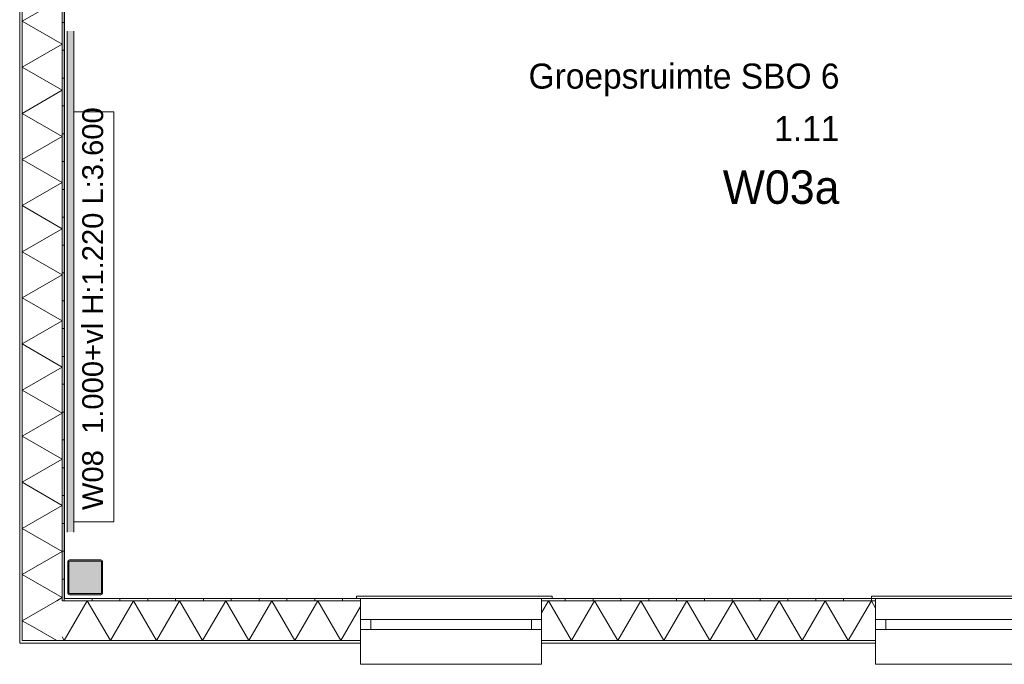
# Model space of a CAD drawing. Header units: millimetres. Extents: x -850 to 154668, y -25041 to 71030.
# Tile 1 of 211: x -320 to 6755, y 16588 to 21220. Entities that reach past the tile are written whole.
import ezdxf
from ezdxf.enums import TextEntityAlignment as Align

# ---------------------------------------------------------------- set-up
doc = ezdxf.new("R2010")
doc.units = ezdxf.units.MM
doc.header["$MEASUREMENT"] = 0
for name, color, linetype in [('42 Binnenwandafw', 7, 'Continuous'), ('42 Binnenwandafw Doorsnede-arcering', 7, 'Continuous'), ('Info Wandafwerking aanduiding', 7, 'Continuous'), ('New_21 Buitenwanden', 7, 'Continuous'), ('New_21 Buitenwanden Doorsnede-arcering', 7, 'Continuous'), ('New_21 Buitenwanden Laagscheidingslijnen', 7, 'Continuous'), ('New_21 Buitenwanden Ramen', 7, 'Continuous'), ('New_23 Vloeren', 7, 'Continuous'), ('New_Z Ruimtefuncties', 7, 'Continuous'), ('New_Z Ruimtefuncties Zone omranding', 7, 'Continuous'), ('New_Z Ruimtefuncties Zone tekst', 7, 'Continuous'), ('S-COLS-____-OTLN.RVT S', 7, 'Continuous'), ('S-COLS-____-OTLN.RVT S 2D arcering', 7, 'Continuous')]:
    doc.layers.add(name, color=color, linetype=linetype)
doc.styles.add('GENERATED_STYLE_1', font='txt')
doc.styles.add('GENERATED_STYLE_2', font='txt')
pattern_1 = [(1e-14, (0, 0), (0, 200), [])]
pattern_2 = [(90, (0, 0), (-200, 0), [])]

# ---------------------------------------------------------------- blocks, each defined once
blk = doc.blocks.new('Slab_3_2', base_point=(0, 51154.6))
at = {"layer": 'New_23 Vloeren', "color": 1, "linetype": 'Continuous', "lineweight": 0, "flags": 128}
blk.add_lwpolyline([(25650, 26210), (25650, 23015), (25600, 23015), (25600, 17060), (2, 17060), (-0.3, 51154.6)], dxfattribs=at)
blk = doc.blocks.new('*X828')
at = {"layer": 'New_21 Buitenwanden Doorsnede-arcering', "linetype": 'Continuous', "lineweight": 0, "true_color": 0xe9ebeb}
for points in [[(-302.2, 23850), (-302.1, 23850), (-302.1, 24000), (-302.2, 24000)], [(-302.2, 23550), (-302.1, 23550), (-302.1, 23700), (-302.2, 23700)], [(-302.2, 23250), (-302.1, 23250), (-302.1, 23400), (-302.2, 23400)], [(-302.2, 22950), (-302.1, 22950), (-302.1, 23100), (-302.2, 23100)], [(-302.2, 22650), (-302.1, 22650), (-302.1, 22800), (-302.2, 22800)], [(-302.2, 22350), (-302.1, 22350), (-302.1, 22500), (-302.2, 22500)], [(-302.2, 22050), (-302.1, 22050), (-302.1, 22200), (-302.2, 22200)], [(-302.2, 21750), (-302.1, 21750), (-302.1, 21900), (-302.2, 21900)], [(-302.2, 21450), (-302.1, 21450), (-302.1, 21600), (-302.2, 21600)], [(-302.2, 21150), (-302.1, 21150), (-302.1, 21300), (-302.2, 21300)], [(-302.2, 20850), (-302.1, 20850), (-302.1, 21000), (-302.2, 21000)], [(-302.2, 20550), (-302.1, 20550), (-302.1, 20700), (-302.2, 20700)], [(-302.2, 20250), (-302.1, 20250), (-302.1, 20400), (-302.2, 20400)], [(-302.2, 19950), (-302.1, 19950), (-302.1, 20100), (-302.2, 20100)], [(-302.2, 19650), (-302.1, 19650), (-302.1, 19800), (-302.2, 19800)], [(-302.2, 19350), (-302.1, 19350), (-302.1, 19500), (-302.2, 19500)], [(-302.2, 19050), (-302.1, 19050), (-302.1, 19200), (-302.2, 19200)], [(-302.2, 18750), (-302.1, 18750), (-302.1, 18900), (-302.2, 18900)], [(-302.2, 18450), (-302.1, 18450), (-302.1, 18600), (-302.2, 18600)], [(-302.2, 18150), (-302.1, 18150), (-302.1, 18300), (-302.2, 18300)], [(-302.2, 17850), (-302.1, 17850), (-302.1, 18000), (-302.2, 18000)], [(-302.2, 17550), (-302.1, 17550), (-302.1, 17700), (-302.2, 17700)], [(-302.2, 17250), (-302.1, 17250), (-302.1, 17400), (-302.2, 17400)], [(-302.2, 16950), (-302.1, 16950), (-302.1, 17100), (-302.2, 17100)], [(-302.2, 16757.9), (-302.1, 16757.9), (-302.1, 16800), (-302.2, 16800)]]:
    blk.add_hatch(color=254, dxfattribs=at).paths.add_polyline_path(points)
blk = doc.blocks.new('*X829')
at = {"layer": 'New_21 Buitenwanden Doorsnede-arcering', "linetype": 'Continuous', "lineweight": 0, "true_color": 0xe9ebeb}
blk.add_hatch(color=254, dxfattribs=at).paths.add_polyline_path([(-302.1, 16757.9), (-302.2, 16757.9), (-302.2, 16757.8)])
blk = doc.blocks.new('*X836')
at = {"layer": 'New_21 Buitenwanden Doorsnede-arcering', "linetype": 'Continuous', "lineweight": 0, "true_color": 0xe9ebeb}
for points in [[(-15.1, 23850), (-15, 23850), (-15, 24000), (-15.1, 24000)], [(-15.1, 23550), (-15, 23550), (-15, 23700), (-15.1, 23700)], [(-15.1, 23250), (-15, 23250), (-15, 23400), (-15.1, 23400)], [(-15.1, 22950), (-15, 22950), (-15, 23100), (-15.1, 23100)], [(-15.1, 22650), (-15, 22650), (-15, 22800), (-15.1, 22800)], [(-15.1, 22350), (-15, 22350), (-15, 22500), (-15.1, 22500)], [(-15.1, 22050), (-15, 22050), (-15, 22200), (-15.1, 22200)], [(-15.1, 21750), (-15, 21750), (-15, 21900), (-15.1, 21900)], [(-15.1, 21450), (-15, 21450), (-15, 21600), (-15.1, 21600)], [(-15.1, 21150), (-15, 21150), (-15, 21300), (-15.1, 21300)], [(-15.1, 20850), (-15, 20850), (-15, 21000), (-15.1, 21000)], [(-15.1, 20550), (-15, 20550), (-15, 20700), (-15.1, 20700)], [(-15.1, 20250), (-15, 20250), (-15, 20400), (-15.1, 20400)], [(-15.1, 19950), (-15, 19950), (-15, 20100), (-15.1, 20100)], [(-15.1, 19650), (-15, 19650), (-15, 19800), (-15.1, 19800)], [(-15.1, 19350), (-15, 19350), (-15, 19500), (-15.1, 19500)], [(-15.1, 19050), (-15, 19050), (-15, 19200), (-15.1, 19200)], [(-15.1, 18750), (-15, 18750), (-15, 18900), (-15.1, 18900)], [(-15.1, 18450), (-15, 18450), (-15, 18600), (-15.1, 18600)], [(-15.1, 18150), (-15, 18150), (-15, 18300), (-15.1, 18300)], [(-15.1, 17850), (-15, 17850), (-15, 18000), (-15.1, 18000)], [(-15.1, 17550), (-15, 17550), (-15, 17700), (-15.1, 17700)], [(-15.1, 17250), (-15, 17250), (-15, 17400), (-15.1, 17400)], [(-15.1, 17045), (-15, 17045), (-15, 17100), (-15.1, 17100)]]:
    blk.add_hatch(color=254, dxfattribs=at).paths.add_polyline_path(points)
blk = doc.blocks.new('*X837')
at = {"layer": 'New_21 Buitenwanden Doorsnede-arcering', "linetype": 'Continuous', "lineweight": 0, "true_color": 0xe9ebeb}
blk.add_hatch(color=254, dxfattribs=at).paths.add_polyline_path([(-15.1, 17045), (-15.1, 17044.9), (-15, 17045)])
blk = doc.blocks.new('*X844')
at = {"layer": 'New_21 Buitenwanden Doorsnede-arcering', "color": 254, "linetype": 'Continuous', "lineweight": 0, "true_color": 0xe9ebeb}
for p, q in [((-302.1, 23860.7), (-52, 24005.1)), ((-302.1, 23860.7), (-15.1, 23695)), ((-302.1, 23529.3), (-15.1, 23695)), ((-302.1, 23529.3), (-15.1, 23363.6)), ((-302.1, 23197.9), (-15.1, 23363.6)), ((-302.1, 23197.9), (-15.1, 23032.2)), ((-302.1, 22866.5), (-15.1, 23032.2)), ((-302.1, 22866.5), (-15.1, 22700.8)), ((-302.1, 22535.1), (-15.1, 22700.8)), ((-302.1, 22535.1), (-15.1, 22369.4)), ((-302.1, 22203.7), (-15.1, 22369.4)), ((-302.1, 22203.7), (-15.1, 22038)), ((-302.1, 21872.3), (-15.1, 22038)), ((-302.1, 21872.3), (-15.1, 21706.6)), ((-302.1, 21540.9), (-15.1, 21706.6)), ((-302.1, 21540.9), (-15.1, 21375.2)), ((-302.1, 21209.5), (-15.1, 21375.2)), ((-302.1, 21209.5), (-15.1, 21043.8)), ((-302.1, 20878.1), (-15.1, 21043.8)), ((-302.1, 20878.1), (-15.1, 20712.4)), ((-302.1, 20546.7), (-15.1, 20712.4)), ((-302.1, 20546.7), (-15.1, 20381)), ((-302.1, 20215.3), (-15.1, 20381)), ((-302.1, 20215.3), (-15.1, 20049.6)), ((-302.1, 19883.9), (-15.1, 20049.6)), ((-302.1, 19883.9), (-15.1, 19718.2)), ((-302.1, 19552.5), (-15.1, 19718.2)), ((-302.1, 19552.5), (-15.1, 19386.8)), ((-302.1, 19221.1), (-15.1, 19386.8)), ((-302.1, 19221.1), (-15.1, 19055.4)), ((-302.1, 18889.7), (-15.1, 19055.4)), ((-302.1, 18889.7), (-15.1, 18724)), ((-302.1, 18558.3), (-15.1, 18724)), ((-302.1, 18558.3), (-15.1, 18392.6)), ((-302.1, 18226.9), (-15.1, 18392.6)), ((-302.1, 18226.9), (-15.1, 18061.2)), ((-302.1, 17895.5), (-15.1, 18061.2)), ((-302.1, 17895.5), (-15.1, 17729.8)), ((-302.1, 17564.1), (-15.1, 17729.8)), ((-302.1, 17564.1), (-15.1, 17398.5)), ((-302.1, 17232.8), (-15.1, 17398.5)), ((-302.1, 17232.8), (-15.1, 17067.1)), ((-53.5, 17044.9), (-15.1, 17067.1))]:
    blk.add_line(p, q, dxfattribs=at)
blk = doc.blocks.new('*X845')
at = {"layer": 'New_21 Buitenwanden Doorsnede-arcering', "color": 254, "linetype": 'Continuous', "lineweight": 0, "true_color": 0xe9ebeb}
for q in [(-53.5, 17044.9), (-211.2, 16848.8)]:
    blk.add_line((-302.1, 16901.4), q, dxfattribs=at)
blk = doc.blocks.new('*X848')
at = {"layer": 'New_21 Buitenwanden Doorsnede-arcering', "linetype": 'Continuous', "lineweight": 0, "true_color": 0xe9ebeb}
blk.add_hatch(color=254, dxfattribs=at).paths.add_polyline_path([(-302.1, 16757.9), (-302.2, 16757.8), (-302.1, 16757.8)])
blk = doc.blocks.new('*X849')
at = {"layer": 'New_21 Buitenwanden Doorsnede-arcering', "linetype": 'Continuous', "lineweight": 0, "true_color": 0xe9ebeb}
blk.add_hatch(color=254, dxfattribs=at).paths.add_polyline_path([(-15, 17045), (-15.1, 17044.9), (-15, 17044.9)])
blk = doc.blocks.new('*X850')
at = {"layer": 'New_21 Buitenwanden Doorsnede-arcering', "color": 254, "linetype": 'Continuous', "lineweight": 0, "true_color": 0xe9ebeb}
blk.add_line((-211.2, 16848.8), (-53.6, 16757.9), dxfattribs=at)
blk = doc.blocks.new('Wall_149_2', base_point=(0, 17060))
at = {"layer": 'New_21 Buitenwanden Doorsnede-arcering', "linetype": 'Continuous', "lineweight": 0, "true_color": 0xe9ebeb}
h = blk.add_hatch(dxfattribs=at)
h.set_pattern_fill('930_Lijnen_vert_200_0002', color=254, style=0, pattern_type=2)
h.set_pattern_definition(pattern_1)
h.paths.add_polyline_path([(0, 24005.1), (-15, 24005.1), (-15, 17060), (0, 17060)])
h = blk.add_hatch(dxfattribs=at)
h.set_pattern_fill('930_Lijnen_vert_200_0002', color=254, style=0, pattern_type=2)
h.set_pattern_definition(pattern_1)
h.paths.add_polyline_path([(-15, 17060), (-15, 17045), (0, 17060)])
h = blk.add_hatch(dxfattribs=at)
h.set_pattern_fill('930_Lijnen_vert_200_0002', color=254, style=0, pattern_type=2)
h.set_pattern_definition(pattern_1)
h.paths.add_polyline_path([(0, 17060), (-15, 17045), (0, 17045)])
at = {"layer": 'New_21 Buitenwanden', "color": 8, "linetype": 'Continuous', "lineweight": 0, "true_color": 0x778488, "flags": 128}
for points in [[(-320.2, 24005.1), (-320.2, 16739.8)], [(0, 17060), (0, 24005.1)], [(-320.2, 16739.8), (-302.2, 16739.8)]]:
    blk.add_lwpolyline(points, dxfattribs=at)
at = {"layer": 'New_21 Buitenwanden Laagscheidingslijnen', "color": 8, "linetype": 'Continuous', "lineweight": 0, "true_color": 0x778488}
for p, q in [((-302.2, 24005.1), (-302.2, 16757.9)), ((-302.1, 24005.1), (-302.1, 17044.9)), ((-15.1, 17044.9), (-15.1, 24005.1)), ((-15, 17045), (-15, 24005.1)), ((-302.1, 17044.9), (-302.1, 16757.9)), ((-15.1, 17044.9), (-15, 17044.9)), ((-15, 17045), (0, 17045)), ((-302.2, 16757.9), (-302.2, 16757.8)), ((-302.2, 16757.8), (-302.1, 16757.8)), ((-302.1, 16757.9), (-15.1, 16757.9))]:
    blk.add_line(p, q, dxfattribs=at)
at = {"layer": 'New_21 Buitenwanden', "color": 8, "lineweight": 0, "true_color": 0x778488}
for name in ['*X828', '*X844', '*X836', '*X845', '*X837', '*X849', '*X850', '*X829', '*X848']:
    blk.add_blockref(name, (0, 0), dxfattribs=at)
blk = doc.blocks.new('*X925')
at = {"layer": 'New_21 Buitenwanden Doorsnede-arcering', "linetype": 'Continuous', "lineweight": 0, "true_color": 0xe9ebeb}
for points in [[(-149.2, 16757.9), (-299.2, 16757.9), (-299.2, 16757.8), (-149.2, 16757.8)], [(150.8, 16757.9), (0.8, 16757.9), (0.8, 16757.8), (150.8, 16757.8)], [(450.8, 16757.9), (300.8, 16757.9), (300.8, 16757.8), (450.8, 16757.8)], [(750.8, 16757.9), (600.8, 16757.9), (600.8, 16757.8), (750.8, 16757.8)], [(1050.8, 16757.9), (900.8, 16757.9), (900.8, 16757.8), (1050.8, 16757.8)], [(1350.8, 16757.9), (1200.8, 16757.9), (1200.8, 16757.8), (1350.8, 16757.8)], [(1650.8, 16757.9), (1500.8, 16757.9), (1500.8, 16757.8), (1650.8, 16757.8)], [(1950.8, 16757.9), (1800.8, 16757.9), (1800.8, 16757.8), (1950.8, 16757.8)], [(2129.8, 16757.9), (2100.8, 16757.9), (2100.8, 16757.8), (2129.8, 16757.8)]]:
    blk.add_hatch(color=254, dxfattribs=at).paths.add_polyline_path(points)
blk = doc.blocks.new('*X926')
at = {"layer": 'New_21 Buitenwanden Doorsnede-arcering', "linetype": 'Continuous', "lineweight": 0, "true_color": 0xe9ebeb}
for points in [[(3429.8, 16757.9), (3429.8, 16757.8), (3450.8, 16757.8), (3450.8, 16757.9)], [(3750.8, 16757.9), (3600.8, 16757.9), (3600.8, 16757.8), (3750.8, 16757.8)], [(4050.8, 16757.9), (3900.8, 16757.9), (3900.8, 16757.8), (4050.8, 16757.8)], [(4350.8, 16757.9), (4200.8, 16757.9), (4200.8, 16757.8), (4350.8, 16757.8)], [(4650.8, 16757.9), (4500.8, 16757.9), (4500.8, 16757.8), (4650.8, 16757.8)], [(4950.8, 16757.9), (4800.8, 16757.9), (4800.8, 16757.8), (4950.8, 16757.8)], [(5250.8, 16757.9), (5100.8, 16757.9), (5100.8, 16757.8), (5250.8, 16757.8)], [(5550.8, 16757.9), (5400.8, 16757.9), (5400.8, 16757.8), (5550.8, 16757.8)], [(5700.8, 16757.9), (5700.8, 16757.8), (5829.8, 16757.8), (5829.8, 16757.9)]]:
    blk.add_hatch(color=254, dxfattribs=at).paths.add_polyline_path(points)
blk = doc.blocks.new('*X933')
at = {"layer": 'New_21 Buitenwanden Doorsnede-arcering', "linetype": 'Continuous', "lineweight": 0, "true_color": 0xe9ebeb}
for points in [[(0.8, 17044.9), (150.8, 17044.9), (150.8, 17045), (0.8, 17045)], [(300.8, 17044.9), (450.8, 17044.9), (450.8, 17045), (300.8, 17045)], [(600.8, 17044.9), (750.8, 17044.9), (750.8, 17045), (600.8, 17045)], [(900.8, 17044.9), (1050.8, 17044.9), (1050.8, 17045), (900.8, 17045)], [(1200.8, 17044.9), (1350.8, 17044.9), (1350.8, 17045), (1200.8, 17045)], [(1500.8, 17044.9), (1650.8, 17044.9), (1650.8, 17045), (1500.8, 17045)], [(1800.8, 17044.9), (1950.8, 17044.9), (1950.8, 17045), (1800.8, 17045)], [(2100.8, 17045), (2100.8, 17044.9), (2129.8, 17044.9), (2129.8, 17045)]]:
    blk.add_hatch(color=254, dxfattribs=at).paths.add_polyline_path(points)
blk = doc.blocks.new('*X934')
at = {"layer": 'New_21 Buitenwanden Doorsnede-arcering', "linetype": 'Continuous', "lineweight": 0, "true_color": 0xe9ebeb}
for points in [[(3450.8, 17045), (3429.8, 17045), (3429.8, 17044.9), (3450.8, 17044.9)], [(3600.8, 17044.9), (3750.8, 17044.9), (3750.8, 17045), (3600.8, 17045)], [(3900.8, 17044.9), (4050.8, 17044.9), (4050.8, 17045), (3900.8, 17045)], [(4200.8, 17044.9), (4350.8, 17044.9), (4350.8, 17045), (4200.8, 17045)], [(4500.8, 17044.9), (4650.8, 17044.9), (4650.8, 17045), (4500.8, 17045)], [(4800.8, 17044.9), (4950.8, 17044.9), (4950.8, 17045), (4800.8, 17045)], [(5100.8, 17044.9), (5250.8, 17044.9), (5250.8, 17045), (5100.8, 17045)], [(5400.8, 17044.9), (5550.8, 17044.9), (5550.8, 17045), (5400.8, 17045)], [(5700.8, 17045), (5700.8, 17044.9), (5829.8, 17044.9), (5829.8, 17045)]]:
    blk.add_hatch(color=254, dxfattribs=at).paths.add_polyline_path(points)
blk = doc.blocks.new('*X941')
at = {"layer": 'New_21 Buitenwanden Doorsnede-arcering', "color": 254, "linetype": 'Continuous', "lineweight": 0, "true_color": 0xe9ebeb}
for p, q in [((0, 16757.9), (165.7, 17044.9)), ((331.4, 16757.9), (165.7, 17044.9)), ((331.4, 16757.9), (497.1, 17044.9)), ((662.8, 16757.9), (497.1, 17044.9)), ((662.8, 16757.9), (828.5, 17044.9)), ((994.2, 16757.9), (828.5, 17044.9)), ((994.2, 16757.9), (1159.9, 17044.9)), ((1325.6, 16757.9), (1159.9, 17044.9)), ((1325.6, 16757.9), (1491.3, 17044.9)), ((1657, 16757.9), (1491.3, 17044.9)), ((1657, 16757.9), (1822.7, 17044.9)), ((1988.4, 16757.9), (1822.7, 17044.9)), ((1988.4, 16757.9), (2129.8, 17002.9)), ((0, 16757.9), (-15.1, 16784.1))]:
    blk.add_line(p, q, dxfattribs=at)
blk = doc.blocks.new('*X942')
at = {"layer": 'New_21 Buitenwanden Doorsnede-arcering', "color": 254, "linetype": 'Continuous', "lineweight": 0, "true_color": 0xe9ebeb}
for p, q in [((3429.8, 16958.5), (3479.7, 17044.9)), ((3645.4, 16757.9), (3479.7, 17044.9)), ((3645.4, 16757.9), (3811.1, 17044.9)), ((3976.8, 16757.9), (3811.1, 17044.9)), ((3976.8, 16757.9), (4142.5, 17044.9)), ((4308.2, 16757.9), (4142.5, 17044.9)), ((4308.2, 16757.9), (4473.9, 17044.9)), ((4639.6, 16757.9), (4473.9, 17044.9)), ((4639.6, 16757.9), (4805.3, 17044.9)), ((4971, 16757.9), (4805.3, 17044.9)), ((4971, 16757.9), (5136.7, 17044.9)), ((5302.4, 16757.9), (5136.7, 17044.9)), ((5302.4, 16757.9), (5468.1, 17044.9)), ((5633.8, 16757.9), (5468.1, 17044.9)), ((5633.8, 16757.9), (5799.5, 17044.9)), ((5829.8, 16992.4), (5799.5, 17044.9))]:
    blk.add_line(p, q, dxfattribs=at)
blk = doc.blocks.new('R1 22_7')
at = {"layer": 'New_21 Buitenwanden Ramen', "color": 1, "linetype": 'Continuous', "lineweight": 0}
for p, q in [((-725, 150.2), (-725, 168.2)), ((-725, 168.2), (680, 168.2)), ((-650, 150.2), (-680, 150.2)), ((-650, 150.2), (-680, 150.2)), ((-650, 135.2), (-650, 150.2)), ((-650, 135.2), (-650, 150.2)), ((650, 135.2), (650, 150.2)), ((650, 135.2), (650, 150.2)), ((650, 150.2), (680, 150.2)), ((650, 150.2), (680, 150.2)), ((680, 168.2), (680, 150.2)), ((-650, 0), (-650, 135.1)), ((-650, 0), (-650, 135.1)), ((650, 0), (650, 135.1)), ((650, 0), (650, 135.1)), ((-650, 0), (-577, 0)), ((-650, -72), (-650, 0)), ((-650, -72), (-650, 0)), ((-577, 0), (-577, -72)), ((-577, 0), (577, 0)), ((577, -72), (577, 0)), ((577, 0), (650, 0)), ((650, -72), (650, 0)), ((650, -72), (650, 0)), ((-577, -72), (-650, -72)), ((-650, -152), (-650, -72)), ((577, -72), (-577, -72)), ((650, -72), (577, -72)), ((650, -152), (650, -72)), ((-650, -170), (-650, -320)), ((650, -320), (650, -170)), ((-650, -320), (650, -320))]:
    blk.add_line(p, q, dxfattribs=at)
at = {"layer": 'New_21 Buitenwanden Ramen', "color": 9, "linetype": 'Continuous', "lineweight": 0}
for p, q in [((-650, 150.2), (650, 150.2)), ((-650, 135.1), (-650, 135.2)), ((-650, 135.1), (-650, 135.2)), ((650, 135.1), (650, 135.2)), ((650, 135.1), (650, 135.2)), ((-650, -170), (-650, -152)), ((650, -170), (650, -152))]:
    blk.add_line(p, q, dxfattribs=at)
blk = doc.blocks.new('R1 22_8')
at = {"layer": 'New_21 Buitenwanden Ramen', "color": 1, "linetype": 'Continuous', "lineweight": 0}
for p, q in [((-725, 150.2), (-725, 168.2)), ((-725, 168.2), (680, 168.2)), ((-650, 150.2), (-680, 150.2)), ((-650, 150.2), (-680, 150.2)), ((-650, 135.2), (-650, 150.2)), ((-650, 135.2), (-650, 150.2)), ((650, 135.2), (650, 150.2)), ((650, 135.2), (650, 150.2)), ((650, 150.2), (680, 150.2)), ((650, 150.2), (680, 150.2)), ((680, 168.2), (680, 150.2)), ((-650, 0), (-650, 135.1)), ((-650, 0), (-650, 135.1)), ((650, 0), (650, 135.1)), ((650, 0), (650, 135.1)), ((-650, 0), (-577, 0)), ((-650, -72), (-650, 0)), ((-650, -72), (-650, 0)), ((-577, 0), (-577, -72)), ((-577, 0), (577, 0)), ((577, -72), (577, 0)), ((577, 0), (650, 0)), ((650, -72), (650, 0)), ((650, -72), (650, 0)), ((-577, -72), (-650, -72)), ((-650, -152), (-650, -72)), ((577, -72), (-577, -72)), ((650, -72), (577, -72)), ((650, -152), (650, -72)), ((-650, -170), (-650, -322)), ((650, -322), (650, -170)), ((-650, -322), (650, -322))]:
    blk.add_line(p, q, dxfattribs=at)
at = {"layer": 'New_21 Buitenwanden Ramen', "color": 9, "linetype": 'Continuous', "lineweight": 0}
for p, q in [((-650, 150.2), (650, 150.2)), ((-650, 135.1), (-650, 135.2)), ((-650, 135.1), (-650, 135.2)), ((650, 135.1), (650, 135.2)), ((650, 135.1), (650, 135.2)), ((-650, -170), (-650, -152)), ((650, -170), (650, -152))]:
    blk.add_line(p, q, dxfattribs=at)
blk = doc.blocks.new('Wall_152_2', base_point=(25600, 17060))
at = {"layer": 'New_21 Buitenwanden Doorsnede-arcering', "linetype": 'Continuous', "lineweight": 0, "true_color": 0xe9ebeb}
h = blk.add_hatch(dxfattribs=at)
h.set_pattern_fill('930_Lijnen_vert_200_0002', color=254, style=0, pattern_type=2)
h.set_pattern_definition(pattern_2)
h.paths.add_polyline_path([(0, 17045), (2129.8, 17045), (2129.8, 17060), (0, 17060)])
h = blk.add_hatch(dxfattribs=at)
h.set_pattern_fill('930_Lijnen_vert_200_0002', color=254, style=0, pattern_type=2)
h.set_pattern_definition(pattern_2)
h.paths.add_polyline_path([(5829.8, 17060), (3429.8, 17060), (3429.8, 17045), (5829.8, 17045)])
at = {"layer": 'New_21 Buitenwanden', "color": 8, "linetype": 'Continuous', "lineweight": 0, "true_color": 0x778488}
for p, q in [((2129.8, 17060), (2099.8, 17060)), ((2129.8, 17045), (2129.8, 17060)), ((3429.8, 17060), (3459.8, 17060)), ((3429.8, 17045), (3429.8, 17060)), ((5829.8, 17060), (5799.8, 17060)), ((5829.8, 17045), (5829.8, 17060)), ((2129.8, 17044.9), (2129.8, 17045)), ((2129.8, 16909.8), (2129.8, 17044.9)), ((3429.8, 17044.9), (3429.8, 17045)), ((3429.8, 16909.8), (3429.8, 17044.9)), ((5829.8, 17044.9), (5829.8, 17045)), ((5829.8, 16909.8), (5829.8, 17044.9)), ((2129.8, 16837.8), (2129.8, 16909.8)), ((3429.8, 16837.8), (3429.8, 16909.8)), ((5829.8, 16837.8), (5829.8, 16909.8)), ((2129.8, 16757.8), (2129.8, 16837.8)), ((3429.8, 16757.8), (3429.8, 16837.8)), ((5829.8, 16757.8), (5829.8, 16837.8)), ((2129.8, 16739.8), (2129.8, 16757.8)), ((3429.8, 16739.8), (3429.8, 16757.8)), ((5829.8, 16739.8), (5829.8, 16757.8))]:
    blk.add_line(p, q, dxfattribs=at)
at = {"layer": 'New_21 Buitenwanden', "color": 8, "linetype": 'Continuous', "lineweight": 0, "true_color": 0x778488, "flags": 128}
for points in [[(2129.8, 17060), (0, 17060)], [(5829.8, 17060), (3429.8, 17060)], [(-302.2, 16739.8), (2129.8, 16739.8)], [(3429.8, 16739.8), (5829.8, 16739.8)]]:
    blk.add_lwpolyline(points, dxfattribs=at)
at = {"layer": 'New_21 Buitenwanden Laagscheidingslijnen', "color": 8, "linetype": 'Continuous', "lineweight": 0, "true_color": 0x778488}
for p, q in [((-15.1, 17044.9), (-15, 17044.9)), ((-15, 17045), (0, 17045)), ((2129.8, 17044.9), (-15, 17044.9)), ((2129.8, 17045), (0, 17045)), ((5829.8, 17045), (3429.8, 17045)), ((5829.8, 17044.9), (3429.8, 17044.9)), ((-302.2, 16757.8), (-302.1, 16757.8)), ((-302.1, 16757.9), (-15.1, 16757.9)), ((-302.1, 16757.8), (2129.8, 16757.8)), ((-15.1, 16757.9), (2129.8, 16757.9)), ((3429.8, 16757.9), (5829.8, 16757.9)), ((3429.8, 16757.8), (5829.8, 16757.8))]:
    blk.add_line(p, q, dxfattribs=at)
at = {"layer": 'New_21 Buitenwanden', "color": 8, "lineweight": 0, "true_color": 0x778488}
for name in ['*X941', '*X933', '*X934', '*X942', '*X925', '*X926']:
    blk.add_blockref(name, (0, 0), dxfattribs=at)
at = {"layer": 'New_21 Buitenwanden Ramen', "color": 1, "linetype": 'Continuous', "lineweight": 0, "xscale": -1, "zscale": 1000}
for name, p in [('R1 22_8', (2779.8, 16909.8)), ('R1 22_7', (6479.8, 16909.8))]:
    blk.add_blockref(name, p, dxfattribs=at)
blk = doc.blocks.new('Wall_283_2', base_point=(0, 21138))
at = {"layer": '42 Binnenwandafw Doorsnede-arcering', "linetype": 'Continuous', "lineweight": 0, "true_color": 0x934451}
blk.add_hatch(color=15, dxfattribs=at).paths.add_polyline_path([(20, 21138), (20, 17538), (70, 17538), (70, 21138)])
at = {"layer": '42 Binnenwandafw', "color": 15, "linetype": 'Continuous', "lineweight": 0, "true_color": 0x934451, "flags": 128}
for points in [[(20, 21138), (20, 17538)], [(70, 17538), (70, 21138)]]:
    blk.add_lwpolyline(points, dxfattribs=at)
blk = doc.blocks.new('Column 310[149]_2', base_point=(0.5, 3))
at = {"layer": 'S-COLS-____-OTLN.RVT S 2D arcering', "linetype": 'Continuous', "lineweight": 0, "true_color": 0x778488}
h = blk.add_hatch(color=8, dxfattribs=at)
h.paths.add_polyline_path([(25.5, 17101), (26.5, 17096), (29.3, 17091.8), (33.5, 17088.9), (38.5, 17088), (262.5, 17088), (267.5, 17088.9), (271.7, 17091.8), (274.5, 17096), (275.5, 17101), (275.5, 17325), (274.5, 17329.9), (271.7, 17334.1), (267.5, 17337), (262.5, 17338), (38.5, 17338), (33.5, 17337), (29.3, 17334.1), (26.5, 17329.9), (25.5, 17325)])
h.paths.add_polyline_path([(262.5, 17096), (38.5, 17096), (36.6, 17096.3), (35, 17097.4), (33.9, 17099), (33.5, 17101), (33.5, 17325), (33.9, 17326.9), (35, 17328.5), (36.6, 17329.6), (38.5, 17330), (262.5, 17330), (264.4, 17329.6), (266.1, 17328.5), (267.1, 17326.9), (267.5, 17325), (267.5, 17101), (267.1, 17099), (266.1, 17097.4), (264.4, 17096.3)], flags=0)
blk.add_hatch(color=8, dxfattribs=at).paths.add_polyline_path([(262.5, 17330), (38.5, 17330), (36.6, 17329.6), (35, 17328.5), (33.9, 17326.9), (33.5, 17325), (33.5, 17101), (33.9, 17099), (35, 17097.4), (36.6, 17096.3), (38.5, 17096), (262.5, 17096), (264.4, 17096.3), (266.1, 17097.4), (267.1, 17099), (267.5, 17101), (267.5, 17325), (267.1, 17326.9), (266.1, 17328.5), (264.4, 17329.6)])
at = {"layer": 'S-COLS-____-OTLN.RVT S', "color": 1, "linetype": 'Continuous', "lineweight": 0}
for p, q in [((29.3, 17334.1), (26.5, 17329.9)), ((33.5, 17337), (29.3, 17334.1)), ((38.5, 17338), (33.5, 17337)), ((262.5, 17338), (38.5, 17338)), ((267.5, 17337), (262.5, 17338)), ((271.7, 17334.1), (267.5, 17337)), ((274.5, 17329.9), (271.7, 17334.1)), ((26.5, 17329.9), (25.5, 17325)), ((25.5, 17325), (25.5, 17101)), ((33.5, 17325), (33.9, 17326.9)), ((33.5, 17101), (33.5, 17325)), ((33.9, 17326.9), (35, 17328.5)), ((35, 17328.5), (36.6, 17329.6)), ((36.6, 17329.6), (38.5, 17330)), ((38.5, 17330), (262.5, 17330)), ((262.5, 17330), (264.4, 17329.6)), ((264.4, 17329.6), (266.1, 17328.5)), ((266.1, 17328.5), (267.1, 17326.9)), ((267.1, 17326.9), (267.5, 17325)), ((267.5, 17325), (267.5, 17101)), ((275.5, 17325), (274.5, 17329.9)), ((275.5, 17101), (275.5, 17325)), ((25.5, 17101), (26.5, 17096)), ((26.5, 17096), (29.3, 17091.8)), ((29.3, 17091.8), (33.5, 17088.9)), ((33.9, 17099), (33.5, 17101)), ((33.5, 17088.9), (38.5, 17088)), ((35, 17097.4), (33.9, 17099)), ((36.6, 17096.3), (35, 17097.4)), ((38.5, 17096), (36.6, 17096.3)), ((262.5, 17096), (38.5, 17096)), ((38.5, 17088), (262.5, 17088)), ((264.4, 17096.3), (262.5, 17096)), ((262.5, 17088), (267.5, 17088.9)), ((266.1, 17097.4), (264.4, 17096.3)), ((267.1, 17099), (266.1, 17097.4)), ((267.5, 17101), (267.1, 17099)), ((267.5, 17088.9), (271.7, 17091.8)), ((271.7, 17091.8), (274.5, 17096)), ((274.5, 17096), (275.5, 17101))]:
    blk.add_line(p, q, dxfattribs=at)
blk = doc.blocks.new('Groepsruimte SBO 6_1.11_64_2', base_point=(4425.6, 20380))
at = {"layer": 'New_Z Ruimtefuncties Zone tekst', "color": 2, "lineweight": 0}
for tag, height, style, p in [('DUMMY_938', 180, 'GENERATED_STYLE_1', (5570.2, 20945.7)), ('ROOM_NAME', 180, 'GENERATED_STYLE_1', (5570.2, 20904.6)), ('ROOM_NUMBER', 180, 'GENERATED_STYLE_1', (5570.2, 20527.5)), ('DUMMY_939', 180, 'GENERATED_STYLE_1', (5570.2, 20568.6)), ('stWallCovering', 240, 'GENERATED_STYLE_2', (5570.2, 20136.6))]:
    blk.add_attdef(tag, text='', height=height, dxfattribs=dict(at, style=style)).set_placement(p, align=Align.TOP_RIGHT)
at = {"layer": 'New_Z Ruimtefuncties Zone tekst', "color": 2, "lineweight": 0, "style": 'GENERATED_STYLE_2'}
blk.add_attdef('DUMMY_940', text='', height=240, dxfattribs=at).set_placement((3281, 20191.5), align=Align.TOP_LEFT)

msp = doc.modelspace()

# ---------------------------------------------------------------- linework, layer by layer
at = {"layer": 'Info Wandafwerking aanduiding', "color": 9, "linetype": 'Continuous', "lineweight": 0, "flags": 128}
msp.add_lwpolyline([(70, 17612.8), (70, 20557.9), (355.7, 20557.9), (355.7, 17612.8)], close=True, dxfattribs=at)
at = {"layer": 'New_Z Ruimtefuncties Zone omranding', "color": 231, "linetype": 'Continuous', "lineweight": 0, "true_color": 0xf9acba, "flags": 128}
msp.add_lwpolyline([(0.6, 23100), (0.6, 17059.9), (275.6, 17059.9), (8550.5, 17059.9), (8549.9, 21335), (8549.2, 21685), (9350.6, 21684.8), (9351.1, 24200.1), (6755.3, 24200.1), (6755.3, 23100)], close=True, dxfattribs=at)

# ---------------------------------------------------------------- block references
at = {"layer": '42 Binnenwandafw', "color": 15, "lineweight": 0, "true_color": 0x934451}
msp.add_blockref('Wall_283_2', (0, 21138), dxfattribs=at)
at = {"layer": 'New_21 Buitenwanden', "color": 8, "lineweight": 0, "true_color": 0x778488}
for name, p in [('Wall_149_2', (0, 17060)), ('Wall_152_2', (25600, 17060))]:
    msp.add_blockref(name, p, dxfattribs=at)
at = {"layer": 'New_23 Vloeren', "color": 1, "linetype": 'Continuous', "lineweight": 0}
msp.add_blockref('Slab_3_2', (0, 51154.6), dxfattribs=at)
at = {"layer": 'New_Z Ruimtefuncties', "color": 2, "linetype": 'Continuous', "lineweight": 0}
msp.add_blockref('Groepsruimte SBO 6_1.11_64_2', (4425.6, 20380), dxfattribs=at).add_auto_attribs({'ROOM_NAME': 'Groepsruimte SBO 6', 'ROOM_NUMBER': '1.11', 'stWallCovering': 'W03a'})
at = {"layer": 'S-COLS-____-OTLN.RVT S', "color": 1, "linetype": 'Continuous', "lineweight": 0}
msp.add_blockref('Column 310[149]_2', (0.5, 3), dxfattribs=at)

# ---------------------------------------------------------------- texts
at = {"layer": 'Info Wandafwerking aanduiding', "color": 2, "linetype": 'Continuous', "lineweight": 0, "insert": (129.3, 17637.8), "char_height": 150, "attachment_point": 1, "rotation": 90, "style": 'GENERATED_STYLE_1'}
msp.add_mtext('\\A1;{\\pql;\\fArial|b0|i0|c0|p38; W08 \\fArial|b0|i0|c0|p38; \\fArial|b0|i0|c0|p38;1.000\\fArial|b0|i0|c0|p38;+vl H:\\fArial|b0|i0|c0|p38;1.220\\fArial|b0|i0|c0|p38; L:\\fArial|b0|i0|c0|p38;3.600}', dxfattribs=at)

doc.saveas('drawing.dxf')
